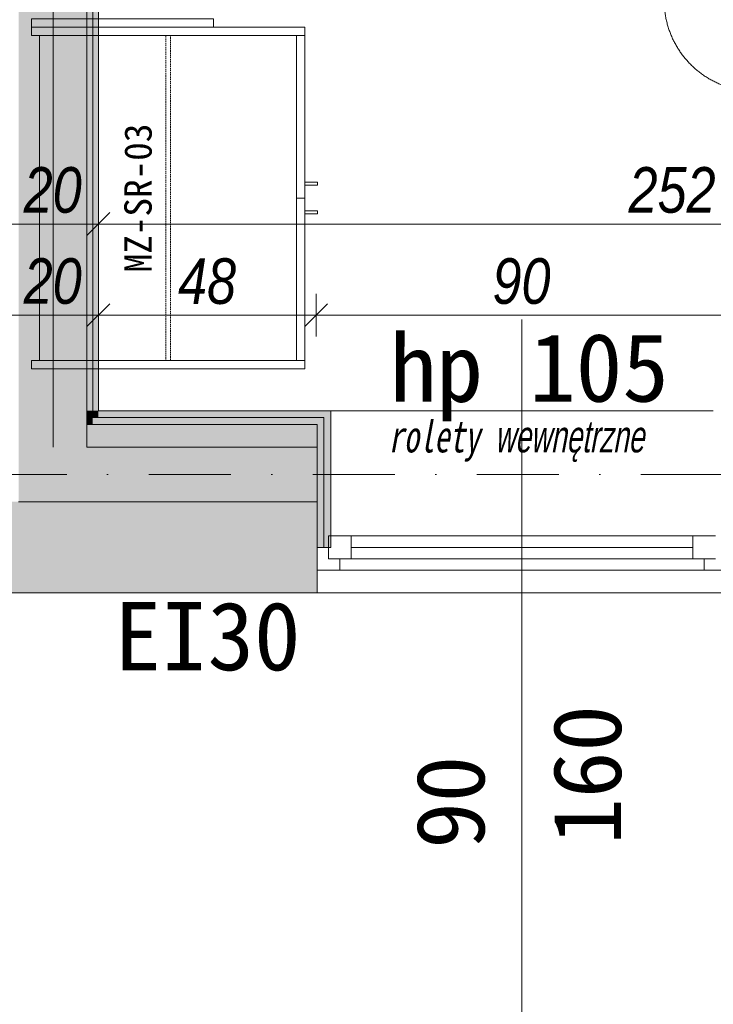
# Model space of a CAD drawing. Header units: millimetres. Extents: x -19278 to 18011, y -32369 to 41467.
# Tile 10 of 64: x -10029 to -8506, y 1727 to 3888. Entities that reach past the tile are written whole.
import ezdxf
from ezdxf.xclip import XClip

# ---------------------------------------------------------------- set-up
doc = ezdxf.new("R2010")
doc.units = ezdxf.units.MM
doc.header["$MEASUREMENT"] = 0
doc.header["$XCLIPFRAME"] = 0
doc.linetypes.add('HIDDEN2', pattern=[4.7625, 3.175, -1.5875])
doc.linetypes.add('Kropki i Kreski', pattern=[360, 180, -90, 0, -90])
for name, color, linetype in [('2D - Rysunki i Obrazki', 7, 'Continuous'), ('PT.A.01_1_Ściany wewnętrzne', 7, 'Continuous'), ('PT.A.01_1_Ściany zewnętrzne', 7, 'Continuous')]:
    doc.layers.add(name, color=color, linetype=linetype)
for name, color, linetype, lineweight, true_color in [('PT.A.01_1_Okna ArchiCADa_Nr_pióra__23_Nr_pióra__24', 7, 'Continuous', 18, 0xff6600), ('PT.A.01_1_Okna ArchiCADa_Nr_pióra__3_Nr_pióra__24', 7, 'Continuous', 18, 0xff6600), ('PT.A.01_1_Ściany zewnętrzne_Nr_pióra__174_Nr_pióra__22', 7, 'Continuous', 18, 0xe105fa)]:
    doc.layers.add(name, color=color, linetype=linetype, lineweight=lineweight, true_color=true_color)
for name, color, linetype, lineweight in [('PT.A.01_1_Okna ArchiCADa_Nr_pióra__41_Nr_pióra__7', 7, 'Continuous', 18), ('PT.A.01_1_Osie_Nr_pióra__101_Nr_pióra__252', 252, 'Continuous', 18), ('PT.A.01_1_Strefy_Nr_pióra__7_Nr_pióra__7', 7, 'Continuous', 18), ('PT.A.01_1_Wnętrze - umeblowanie_Nr_pióra__1_Nr_pióra__7', 7, 'Continuous', 18), ('PT.A.01_1_Wnętrze - umeblowanie_Nr_pióra__20_Nr_pióra__1', 1, 'Continuous', 18), ('PT.A.01_1_Wymiarowanie_Nr_pióra__40_Nr_pióra__7', 7, 'Continuous', 18), ('PT.A.01_1_Znaczniki drzwi ArchiCADa_Nr_pióra__201_Nr_pióra__7', 7, 'Continuous', 18), ('PT.A.01_1_Znaczniki okien ArchiCADa_Nr_pióra__201_Nr_pióra__7', 7, 'Continuous', 18), ('PT.A.01_1_Ściany wewnętrzne_Nr_pióra__1_Nr_pióra__7', 7, 'Continuous', 18), ('PT.A.01_1_Ściany wewnętrzne_Nr_pióra__41_Nr_pióra__7', 7, 'Continuous', 18), ('PT.A.01_1_Ściany zewnętrzne_Nr_pióra__1_Nr_pióra__7', 7, 'Continuous', 18), ('PT.A.01_1_Ściany zewnętrzne_Nr_pióra__41_Nr_pióra__7', 7, 'Continuous', 18)]:
    doc.layers.add(name, color=color, linetype=linetype, lineweight=lineweight)
doc.styles.add('GENERATED_STYLE_1', font='txt')
doc.styles.add('GENERATED_STYLE_6', font='txt')
doc.styles.add('GENERATED_STYLE_7', font='txt')
doc.linetypes.add('Zygzak duży', pattern='A,0,[2,PT.A.011.Shx,S=2.239859,R=0,X=0,Y=0],-282.222223,0', length=282.222223)

# ---------------------------------------------------------------- blocks, each defined once
blk = doc.blocks.new('Rysunek_1_1', base_point=(2114.4, 3072.6))
at = {"layer": 'PT.A.01_1_Ściany wewnętrzne', "linetype": 'Continuous', "lineweight": 0, "true_color": 0xffffff}
for points in [[(-9881.4, 3029.5), (-9881.4, 5460.5), (-10031.4, 5460.5), (-10031.4, 3029.5)], [(-9868.9, 3029.5), (-9868.9, 5460.5), (-9881.4, 5460.5), (-9881.4, 3029.5)], [(-9856.4, 3029.5), (-9856.4, 5460.5), (-9868.9, 5460.5), (-9868.9, 3029.5)]]:
    blk.add_hatch(color=7, dxfattribs=at).paths.add_polyline_path(points)
at = {"layer": 'PT.A.01_1_Ściany zewnętrzne', "linetype": 'Continuous', "lineweight": 0, "true_color": 0xffffff}
for points in [[(-9881.4, 3029.5), (-10031.4, 3029.5), (-10031.4, 3014.5), (-9881.4, 3014.5)], [(-9868.9, 3029.5), (-9881.4, 3029.5), (-9881.4, 3014.5), (-9868.9, 3014.5)], [(-9856.4, 3029.5), (-9868.9, 3029.5), (-9868.9, 3014.5), (-9856.4, 3014.5)], [(-9856.4, 3029.5), (-9856.4, 3014.5), (-9376.4, 3014.5), (-9376.4, 3029.5)], [(-9346.4, 3029.5), (-9376.4, 3029.5), (-9376.4, 3014.5), (-9361.4, 3014.5), (-9361.4, 2729.5), (-9346.4, 2729.5)], [(-9881.4, 3014.5), (-10031.4, 3014.5), (-10031.4, 2999.5), (-9881.4, 2999.5)], [(-9868.9, 3014.5), (-9881.4, 3014.5), (-9881.4, 2999.5), (-9868.9, 2999.5)], [(-9868.9, 3014.5), (-9868.9, 2999.5), (-9376.4, 2999.5), (-9376.4, 3014.5)], [(-9376.4, 2729.5), (-9361.4, 2729.5), (-9361.4, 3014.5), (-9376.4, 3014.5)], [(-9881.4, 2999.5), (-10031.4, 2999.5), (-10031.4, 2949.5), (-9881.4, 2949.5)], [(-9881.4, 2949.5), (-9376.4, 2949.5), (-9376.4, 2999.5), (-9881.4, 2999.5)], [(-9881.4, 2949.5), (-10031.4, 2949.5), (-10031.4, 2829.5), (-9881.4, 2829.5)], [(-9881.4, 2829.5), (-9376.4, 2829.5), (-9376.4, 2949.5), (-9881.4, 2949.5)]]:
    blk.add_hatch(color=7, dxfattribs=at).paths.add_polyline_path(points)
at = {"layer": 'PT.A.01_1_Ściany zewnętrzne_Nr_pióra__174_Nr_pióra__22', "linetype": 'Continuous'}
blk.add_hatch(color=256, dxfattribs=at).paths.add_polyline_path([(-14056.4, 2629.5), (-9376.4, 2629.5), (-9376.4, 2829.5), (-10421.3, 2829.5), (-10421.3, 2829.5), (-10561.3, 2829.5), (-10561.3, 2829.5), (-13896.4, 2829.5)])
at = {"layer": 'PT.A.01_1_Okna ArchiCADa_Nr_pióra__23_Nr_pióra__24', "linetype": 'Continuous'}
for p, q in [((-9351.4, 2754.5), (-9301.4, 2754.5)), ((-9351.4, 2704.5), (-9351.4, 2754.5)), ((-9301.4, 2754.5), (-9301.4, 2704.5)), ((-9301.4, 2754.5), (-8551.4, 2754.5)), ((-8551.4, 2704.5), (-8551.4, 2754.5)), ((-8551.4, 2754.5), (-8501.4, 2754.5)), ((-9376.4, 2729.5), (-9351.4, 2729.5)), ((-9351.4, 2729.5), (-9351.4, 2704.5)), ((-9301.4, 2729.5), (-8551.4, 2729.5)), ((-9351.4, 2704.5), (-9326.4, 2704.5)), ((-9301.4, 2704.5), (-9351.4, 2704.5)), ((-9326.4, 2704.5), (-9326.4, 2679.5)), ((-8551.4, 2704.5), (-9301.4, 2704.5)), ((-8501.4, 2704.5), (-8551.4, 2704.5)), ((-8526.4, 2679.5), (-8526.4, 2704.5)), ((-8526.4, 2704.5), (-8501.4, 2704.5)), ((-9326.4, 2679.5), (-9376.4, 2679.5)), ((-8476.4, 2679.5), (-8526.4, 2679.5))]:
    blk.add_line(p, q, dxfattribs=at)
at = {"layer": 'PT.A.01_1_Okna ArchiCADa_Nr_pióra__3_Nr_pióra__24', "linetype": 'Continuous'}
for p, q in [((-9346.4, 3029.5), (-8506.4, 3029.5)), ((-9301.4, 2754.5), (-8551.4, 2754.5)), ((-8526.4, 2679.5), (-9326.4, 2679.5)), ((-9376.4, 2629.5), (-8476.4, 2629.5))]:
    blk.add_line(p, q, dxfattribs=at)
at = {"layer": 'PT.A.01_1_Okna ArchiCADa_Nr_pióra__41_Nr_pióra__7', "linetype": 'Continuous'}
blk.add_line((-9376.4, 2679.5), (-9376.4, 2729.5), dxfattribs=at)
at = {"layer": 'PT.A.01_1_Osie_Nr_pióra__101_Nr_pióra__252', "linetype": 'Kropki i Kreski'}
blk.add_line((-18028.2, 2889.5), (370.6, 2889.5), dxfattribs=at)
at = {"layer": 'PT.A.01_1_Wnętrze - umeblowanie_Nr_pióra__1_Nr_pióra__7', "linetype": 'Zygzak duży'}
blk.add_line((-9955.8, 5470.5), (-9955.8, 2949.5), dxfattribs=at)
at = {"layer": 'PT.A.01_1_Wnętrze - umeblowanie_Nr_pióra__20_Nr_pióra__1', "linetype": 'Continuous'}
blk.add_line((-9985.4, 3139.3), (-9985.4, 3853.3), dxfattribs=at)
at = {"layer": 'PT.A.01_1_Wnętrze - umeblowanie_Nr_pióra__20_Nr_pióra__1', "linetype": 'Continuous', "flags": 128}
for points in [[(-10003.4, 3889.3), (-9603.4, 3889.3), (-9603.4, 3871.3), (-10003.4, 3871.3)], [(-10003.4, 3871.3), (-9403.4, 3871.3), (-9403.4, 3853.3), (-10003.4, 3853.3)], [(-9421.4, 3496.3), (-9421.4, 3853.3), (-9403.4, 3853.3), (-9403.4, 3496.3)], [(-9403.4, 3524.7), (-9375.4, 3524.7), (-9375.4, 3530.7), (-9403.4, 3530.7)], [(-9421.4, 3139.3), (-9421.4, 3496.3), (-9403.4, 3496.3), (-9403.4, 3139.3)], [(-9403.4, 3468), (-9375.4, 3468), (-9375.4, 3461.9), (-9403.4, 3461.9)], [(-10003.4, 3139.3), (-9403.4, 3139.3), (-9403.4, 3121.3), (-10003.4, 3121.3)]]:
    blk.add_lwpolyline(points, close=True, dxfattribs=at)
at = {"layer": 'PT.A.01_1_Wnętrze - umeblowanie_Nr_pióra__20_Nr_pióra__1', "linetype": 'HIDDEN2', "flags": 128}
blk.add_lwpolyline([(-9708.4, 3853.3), (-9698.4, 3853.3), (-9698.4, 3139.3), (-9708.4, 3139.3)], close=True, dxfattribs=at)
at = {"layer": 'PT.A.01_1_Wymiarowanie_Nr_pióra__40_Nr_pióra__7', "linetype": 'Continuous'}
for p, q in [((-9856.4, 3486), (-9856.4, 3392.3)), ((-9856.4, 3486), (-9856.4, 3392.3)), ((-9881.4, 3414.2), (-9831.4, 3464.2)), ((-9881.4, 3414.2), (-9831.4, 3464.2)), ((-9856.4, 3439.2), (-10056.4, 3439.2)), ((-9856.4, 3439.2), (-10056.4, 3439.2)), ((-7336.4, 3439.2), (-9856.4, 3439.2)), ((-7336.4, 3439.2), (-9856.4, 3439.2)), ((-9856.4, 3286), (-9856.4, 3192.3)), ((-9378.5, 3286), (-9378.5, 3192.3)), ((-9378.5, 3286), (-9378.5, 3192.3)), ((-9881.4, 3214.2), (-9831.4, 3264.2)), ((-9881.4, 3214.2), (-9831.4, 3264.2)), ((-9403.5, 3214.2), (-9353.5, 3264.2)), ((-9403.5, 3214.2), (-9353.5, 3264.2)), ((-9856.4, 3239.2), (-10056.4, 3239.2)), ((-9856.4, 3239.2), (-10056.4, 3239.2)), ((-9856.4, 3239.2), (-10056.4, 3239.2)), ((-9378.5, 3239.2), (-9856.4, 3239.2)), ((-9378.5, 3239.2), (-9856.4, 3239.2)), ((-8475.6, 3239.2), (-9378.5, 3239.2))]:
    blk.add_line(p, q, dxfattribs=at)
at = {"layer": 'PT.A.01_1_Znaczniki drzwi ArchiCADa_Nr_pióra__201_Nr_pióra__7', "linetype": 'Continuous'}
blk.add_arc((-8414.3, 3930.5), 200, 90.0001, 270.0001, dxfattribs=at)
at = {"layer": 'PT.A.01_1_Znaczniki okien ArchiCADa_Nr_pióra__201_Nr_pióra__7', "linetype": 'Continuous'}
blk.add_line((-8926.4, 1629.5), (-8926.4, 3229.5), dxfattribs=at)
at = {"layer": 'PT.A.01_1_Ściany wewnętrzne_Nr_pióra__1_Nr_pióra__7', "linetype": 'Continuous'}
blk.add_line((-9868.9, 3029.5), (-9868.9, 5460.5), dxfattribs=at)
at = {"layer": 'PT.A.01_1_Ściany wewnętrzne_Nr_pióra__1_Nr_pióra__7', "linetype": 'Continuous', "flags": 128}
blk.add_lwpolyline([(-9856.4, 3029.5), (-9856.4, 5460.5)], dxfattribs=at)
at = {"layer": 'PT.A.01_1_Ściany wewnętrzne_Nr_pióra__41_Nr_pióra__7', "linetype": 'Continuous'}
blk.add_line((-9881.4, 3029.5), (-9881.4, 5460.5), dxfattribs=at)
at = {"layer": 'PT.A.01_1_Ściany zewnętrzne_Nr_pióra__1_Nr_pióra__7', "linetype": 'Continuous'}
for p, q in [((-9868.9, 3014.5), (-9868.9, 3029.5)), ((-9376.4, 3029.5), (-9346.4, 3029.5)), ((-9346.4, 2729.5), (-9346.4, 3029.5)), ((-9376.4, 2729.5), (-9361.4, 2729.5)), ((-9361.4, 2729.5), (-9346.4, 2729.5))]:
    blk.add_line(p, q, dxfattribs=at)
at = {"layer": 'PT.A.01_1_Ściany zewnętrzne_Nr_pióra__1_Nr_pióra__7', "linetype": 'Continuous', "flags": 128}
blk.add_lwpolyline([(-9376.4, 3029.5), (-9856.4, 3029.5)], dxfattribs=at)
at = {"layer": 'PT.A.01_1_Ściany zewnętrzne_Nr_pióra__41_Nr_pióra__7', "linetype": 'Continuous'}
for p, q in [((-9881.4, 3014.5), (-9881.4, 3029.5)), ((-9881.4, 2999.5), (-9881.4, 3014.5)), ((-9376.4, 3014.5), (-9868.9, 3014.5)), ((-9376.4, 3014.5), (-9361.4, 3014.5)), ((-9361.4, 3014.5), (-9361.4, 2729.5)), ((-9881.4, 2949.5), (-9881.4, 2999.5)), ((-9376.4, 2999.5), (-9881.4, 2999.5)), ((-9376.4, 2999.5), (-9376.4, 2729.5)), ((-9376.4, 2949.5), (-9881.4, 2949.5)), ((-10031.4, 2829.5), (-9881.4, 2829.5)), ((-9881.4, 2829.5), (-9376.4, 2829.5)), ((-9376.4, 2679.5), (-9376.4, 2729.5)), ((-9376.4, 2629.5), (-9376.4, 2679.5))]:
    blk.add_line(p, q, dxfattribs=at)
at = {"layer": 'PT.A.01_1_Ściany zewnętrzne_Nr_pióra__41_Nr_pióra__7', "linetype": 'Continuous', "flags": 128}
blk.add_lwpolyline([(-14056.4, 2629.5), (-9376.4, 2629.5)], dxfattribs=at)
at = {"layer": 'PT.A.01_1_Strefy_Nr_pióra__7_Nr_pióra__7', "linetype": 'Continuous', "insert": (-8658.7, 2916.8), "char_height": 70, "attachment_point": 9, "style": 'GENERATED_STYLE_7'}
blk.add_mtext('\\A1;{\\W0.700000x;\\fMS Gothic|b0|i1|c238|p49;rolety wewnętrzne}', dxfattribs=at)
at = {"layer": 'PT.A.01_1_Wnętrze - umeblowanie_Nr_pióra__20_Nr_pióra__1', "linetype": 'Continuous', "insert": (-9799.4, 3496.3), "char_height": 60, "attachment_point": 2, "rotation": 90, "style": 'GENERATED_STYLE_1'}
blk.add_mtext('\\A1;{\\fMS Gothic|b0|i0|c238|p49;MZ-SR-03}', dxfattribs=at)
at = {"layer": 'PT.A.01_1_Wymiarowanie_Nr_pióra__40_Nr_pióra__7', "linetype": 'Continuous', "char_height": 100, "attachment_point": 7, "style": 'GENERATED_STYLE_6'}
for s, insert in [('\\A1;{\\fArial Narrow|b0|i1|c238|p34;20}', (-10020.4, 3462.6)), ('\\A1;{\\fArial Narrow|b0|i1|c238|p34;252}', (-8692.4, 3462.6)), ('\\A1;{\\fArial Narrow|b0|i1|c238|p34;20}', (-10020.4, 3262.6)), ('\\A1;{\\fArial Narrow|b0|i1|c238|p34;48}', (-9681.4, 3262.5)), ('\\A1;{\\fArial Narrow|b0|i1|c238|p34;90}', (-8991.1, 3262.6))]:
    blk.add_mtext(s, dxfattribs=dict(at, insert=insert))
at = {"layer": 'PT.A.01_1_Znaczniki okien ArchiCADa_Nr_pióra__201_Nr_pióra__7', "linetype": 'Continuous', "char_height": 150, "attachment_point": 7, "style": 'GENERATED_STYLE_1'}
for s, insert in [('\\A1;{\\fMS Gothic|b0|i0|c238|p49;hp 105}', (-9216.4, 3006.3)), ('\\A1;{\\fMS Gothic|b0|i0|c238|p49;EI30}', (-9820.8, 2457.4))]:
    blk.add_mtext(s, dxfattribs=dict(at, insert=insert))
at = {"layer": 'PT.A.01_1_Znaczniki okien ArchiCADa_Nr_pióra__201_Nr_pióra__7', "linetype": 'Continuous', "char_height": 150, "attachment_point": 7, "rotation": 90, "style": 'GENERATED_STYLE_1'}
for s, insert in [('\\A1;{\\fMS Gothic|b0|i0|c238|p49;160}', (-8706.5, 2077.1)), ('\\A1;{\\fMS Gothic|b0|i0|c238|p49;90}', (-9006.5, 2068))]:
    blk.add_mtext(s, dxfattribs=dict(at, insert=insert))

msp = doc.modelspace()

# ---------------------------------------------------------------- block references
at = {"layer": '2D - Rysunki i Obrazki', "color": 151, "linetype": 'Continuous', "lineweight": 13, "true_color": 0x80c2ff}
ref = msp.add_blockref('Rysunek_1_1', (2114.4, 3072.6), dxfattribs=at)
XClip(ref).set_block_clipping_path([(-11177.5234049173, -36557.2258517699), (29952.3944637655, -28108.1790241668), (15406.2423630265, 42702.4169420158), (-25723.6755056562, 34253.3701144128)])

doc.saveas('drawing.dxf')
